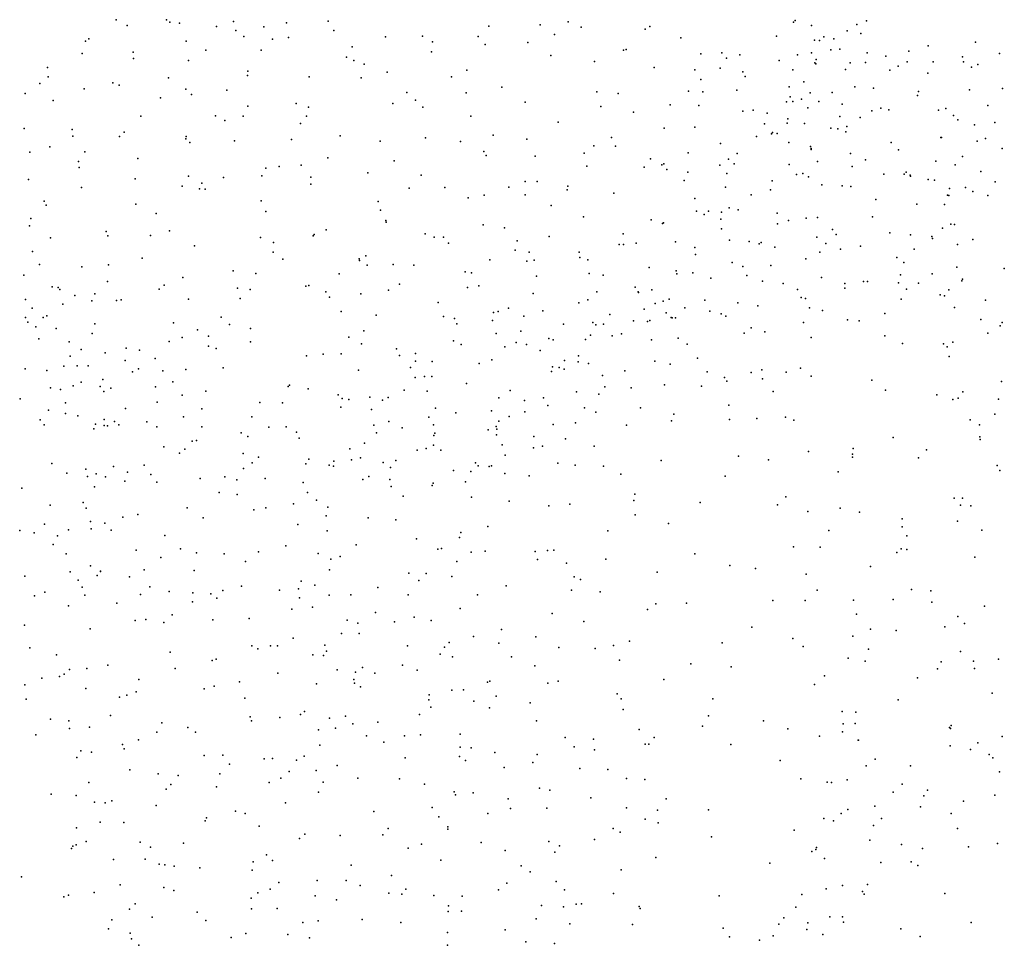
# Model space of a CAD drawing. Header units: metres. Extents: x -25 to 25, y -27.7 to 27.8.
# Tile 20 of 31: x -17.5 to -14.6, y -2.6 to 0. Entities that reach past the tile are written whole.
import ezdxf

# ---------------------------------------------------------------- set-up
doc = ezdxf.new("R2010")
doc.units = ezdxf.units.M

msp = doc.modelspace()

# ---------------------------------------------------------------- linework, layer by layer
for p in [(-17.1805, 0.0104, 2.9208), (-17.0373, 0.011, -6.2367), (-17.0278, 0.0037, 11.6237), (-16.9997, 0.0012, -0.5722), (-16.8459, 0.006, 9.2114), (-16.6938, 0.0018, 11.303), (-16.5753, 0.0072, -6.4653), (-15.8895, 0.0047, 4.1454), (-15.2453, 0.0041, -6.344), (-15.2402, 0.0083, 0.1634), (-15.0367, 0.0075, 16.7025), (-17.1492, -0.0056, 9.1386), (-16.8937, -0.0088, 16.4413), (-16.8391, -0.0199, 11.4202), (-16.7585, -0.0098, -6.3767), (-16.5585, -0.0198, 16.5218), (-16.1161, -0.0077, 3.8984), (-15.9691, -0.0035, -0.165), (-15.8519, -0.0099, 11.0152), (-15.6694, -0.0158, -6.5578), (-15.6559, -0.0081, 4.4084), (-15.1938, -0.0059, -0.0658), (-15.0918, -0.0209, -1.8383), (-15.0644, -0.0029, 13.5458), (-17.2685, -0.05, 11.9053), (-17.259, -0.044, -6.2457), (-16.9803, -0.0502, 9.2687), (-16.8161, -0.0374, -0.3955), (-16.7344, -0.0443, 16.4504), (-16.6879, -0.0396, 3.1487), (-16.4112, -0.0383, -6.5592), (-16.3054, -0.0358, 16.5438), (-16.2766, -0.0525, 3.6342), (-16.1465, -0.0373, -6.6145), (-16.0046, -0.0546, 16.5157), (-15.9279, -0.0309, 9.5629), (-15.5676, -0.0408, 9.7991), (-15.2938, -0.0356, 1.128), (-15.1856, -0.047, 1.7097), (-15.1714, -0.0485, -1.1276), (-15.1589, -0.038, 2.349), (-15.1304, -0.0437, -0.2225), (-15.0525, -0.0285, -6.1577), (-14.7253, -0.053, 14.1957), (-17.132, -0.0819, 11.7702), (-16.9244, -0.0764, 3.0247), (-16.7668, -0.0759, 9.3231), (-16.5062, -0.0663, -0.2097), (-16.2797, -0.0806, 9.3919), (-16.1262, -0.0594, 9.4411), (-15.731, -0.0758, 9.6901), (-15.7239, -0.0739, -0.3033), (-15.4504, -0.084, 10.8754), (-15.1941, -0.0835, -1.4977), (-15.1388, -0.075, 2.5726), (-15.1127, -0.0734, 5.4126), (-15.0352, -0.0835, 13.7343), (-14.9159, -0.0792, -5.9489), (-14.8601, -0.0635, -2.7364), (-17.2777, -0.0852, -0.9108), (-17.1316, -0.0998, 16.3325), (-16.9741, -0.1052, 16.3349), (-16.5229, -0.0962, 11.2288), (-16.5017, -0.1056, 3.3648), (-15.9383, -0.0908, -6.6148), (-15.8142, -0.1083, 4.3322), (-15.5105, -0.0867, 10.0294), (-15.437, -0.0988, 4.9081), (-15.3987, -0.0898, -0.6), (-15.2865, -0.1059, 1.2667), (-15.2337, -0.0896, 0.6233), (-15.1844, -0.1123, -1.7047), (-15.1806, -0.103, 1.9748), (-15.083, -0.112, -0.3994), (-15.04, -0.1114, -2.4319), (-14.9811, -0.093, -0.7668), (-14.9206, -0.109, -0.9151), (-14.8463, -0.1097, -5.8085), (-14.7621, -0.0951, -2.9386), (-14.7596, -0.1095, 5.4037), (-14.6568, -0.0852, -3.0638), (-17.3766, -0.1251, 2.9769), (-16.8042, -0.1359, 3.1028), (-16.472, -0.1161, 9.3641), (-16.4067, -0.1389, 3.4877), (-16.1785, -0.1333, 16.3876), (-15.6435, -0.1257, 4.5555), (-15.527, -0.1322, -6.4777), (-15.4551, -0.1273, 10.4638), (-15.3898, -0.1382, 16.6919), (-15.2476, -0.1324, 0.7813), (-15.1815, -0.1154, -0.9675), (-15.0969, -0.1315, -2.2047), (-14.9703, -0.1336, 13.4388), (-14.9464, -0.1216, -2.8747), (-14.7365, -0.125, -5.571), (-14.7185, -0.1167, -1.4242), (-17.3753, -0.1522, 9.2195), (-17.0313, -0.1548, 11.6709), (-16.8058, -0.1485, 16.2843), (-16.6293, -0.1523, 9.4116), (-16.4807, -0.1551, 16.3268), (-16.2223, -0.1526, 3.8541), (-15.5104, -0.1599, 10.2932), (-15.3835, -0.1517, -6.3842), (-15.2161, -0.166, -0.0839), (-14.8616, -0.1419, 13.2603), (-17.3984, -0.1709, -1.1149), (-17.2722, -0.186, 16.2277), (-17.1906, -0.1697, 2.9802), (-17.1725, -0.1761, 9.3472), (-16.9821, -0.1872, 9.4417), (-16.8649, -0.1903, -0.411), (-16.35, -0.1965, -0.1483), (-16.0791, -0.1817, 4.0774), (-15.8075, -0.1946, -0.2469), (-15.5453, -0.1928, -0.4313), (-15.5042, -0.1947, 10.9981), (-15.4071, -0.1899, 10.6364), (-15.2575, -0.1805, 2.115), (-15.1348, -0.1968, 2.733), (-15.0704, -0.1806, -1.0709), (-15.0168, -0.1843, -3.1294), (-14.8884, -0.194, 2.922), (-14.7428, -0.1891, -3.2632), (-14.6485, -0.1854, -5.3887), (-17.4412, -0.1994, 16.2205), (-17.3604, -0.2195, 12.0564), (-17.0539, -0.2122, -0.5726), (-16.9658, -0.2029, 16.1923), (-16.3251, -0.2187, 16.2592), (-16.181, -0.198, 11.1714), (-16.0117, -0.2247, 11.1468), (-15.7464, -0.2, 11.0732), (-15.2652, -0.2232, 0.2762), (-15.2548, -0.2097, 1.0167), (-15.2475, -0.2227, 1.3622), (-15.2225, -0.2161, 16.7123), (-15.1982, -0.1977, -6.2088), (-15.1729, -0.2229, -3.2448), (-14.8909, -0.2058, 13.9941), (-16.8048, -0.2362, 9.5102), (-16.6665, -0.2287, -6.4621), (-16.6314, -0.2386, 16.1757), (-16.3904, -0.228, 9.467), (-16.3045, -0.2391, -6.5764), (-15.7955, -0.2371, -6.5614), (-15.703, -0.253, 9.8583), (-15.5981, -0.2325, 10.0362), (-15.5159, -0.2341, 4.794), (-15.3904, -0.2504, -0.5648), (-15.3604, -0.2472, 5.0654), (-15.2048, -0.2412, 1.6453), (-15.1067, -0.2307, -1.3426), (-15.0212, -0.2495, -3.3003), (-14.9961, -0.2421, 5.3028), (-14.973, -0.2469, 13.6361), (-14.831, -0.2474, 5.2881), (-14.81, -0.2423, -1.5771), (-14.6896, -0.2342, 14.2226), (-17.1099, -0.2647, 16.1158), (-16.8972, -0.2639, -6.3805), (-16.87, -0.277, 16.0746), (-16.8176, -0.2649, 3.1895), (-16.6367, -0.2646, -0.236), (-16.1674, -0.2649, -0.1109), (-15.3207, -0.2559, 2.4821), (-15.2614, -0.272, -0.7416), (-15.1134, -0.2654, -0.5645), (-15.0549, -0.2683, -2.2628), (-14.7886, -0.2629, 3.0275), (-14.776, -0.275, 13.2588), (-17.4434, -0.3002, 9.2605), (-17.3064, -0.303, 16.0687), (-16.6544, -0.2855, 9.5449), (-15.9181, -0.2816, 16.4037), (-15.6146, -0.2992, 4.6701), (-15.5269, -0.2958, 10.3862), (-15.3285, -0.2865, 0.0794), (-15.2635, -0.2842, 0.496), (-15.2136, -0.2856, -0.4001), (-15.1389, -0.2988, -6.0596), (-15.119, -0.3004, -1.5407), (-15.0954, -0.3093, -1.9751), (-15.0927, -0.294, -2.6372), (-14.7278, -0.289, -1.7257), (-14.6704, -0.2826, 3.1411), (-17.3043, -0.3221, 3.0866), (-17.1708, -0.3225, 9.4972), (-17.1583, -0.3103, 11.9123), (-16.9821, -0.3296, 11.7144), (-16.9803, -0.3228, 9.5743), (-16.8425, -0.3353, -0.3519), (-16.6795, -0.3316, 15.9888), (-16.5409, -0.3208, 16.0574), (-16.4262, -0.3359, 3.6166), (-16.2973, -0.3265, 3.796), (-16.1969, -0.3365, 3.9334), (-16.1034, -0.3189, 16.2271), (-16.0077, -0.3305, -4.0257), (-15.7654, -0.3252, -3.9221), (-15.3512, -0.3223, 10.8798), (-15.3079, -0.315, 2.0463), (-15.3054, -0.3116, -0.2353), (-15.2923, -0.3138, -3.0717), (-14.8248, -0.3256, -3.405), (-14.8226, -0.3251, -5.5572), (-14.7205, -0.3362, -5.3677), (-14.6966, -0.3284, 5.203), (-17.3705, -0.3523, -1.0442), (-16.9703, -0.34, 3.1588), (-16.13, -0.3656, 9.6827), (-15.8162, -0.3494, 11.1843), (-15.7543, -0.3507, 16.5114), (-15.4539, -0.3427, -3.3949), (-15.2589, -0.3399, 1.8608), (-15.1965, -0.351, -2.837), (-15.1948, -0.36, 0.8009), (-15.1946, -0.3566, 0.9564), (-14.9662, -0.3397, 16.7091), (-14.9451, -0.3608, -5.7274), (-14.6489, -0.3569, 13.2107), (-17.4278, -0.367, 15.9589), (-17.2701, -0.3668, 12.0466), (-17.1189, -0.3855, -0.6033), (-16.5758, -0.3835, 3.4842), (-16.3865, -0.3917, 11.2897), (-16.1235, -0.377, 11.2366), (-15.9834, -0.3791, 9.8052), (-15.8435, -0.3699, 4.3997), (-15.6536, -0.3862, -3.8011), (-15.5464, -0.3694, -0.3517), (-15.4308, -0.3869, 2.3367), (-15.4066, -0.3713, 11.0206), (-15.1772, -0.3937, 2.851), (-15.0827, -0.3709, -5.9203), (-15.0395, -0.3892, 2.9474), (-14.8385, -0.3935, 13.4212), (-14.7621, -0.38, -1.8572), (-17.288, -0.3944, -6.2196), (-17.2867, -0.4112, 15.896), (-16.753, -0.4132, 3.3704), (-16.7147, -0.4081, -6.459), (-16.652, -0.4045, 11.4125), (-15.8363, -0.407, -0.1602), (-15.6721, -0.4102, -0.2097), (-15.622, -0.4037, -3.9891), (-15.6155, -0.4004, -3.471), (-15.6073, -0.4171, 10.3315), (-15.4563, -0.4049, -6.2806), (-15.4147, -0.4008, -3.6192), (-15.2578, -0.4025, -3.5524), (-15.0774, -0.4086, 5.1628), (-14.7831, -0.4034, -2.0286), (-17.4308, -0.4452, -1.2264), (-17.1267, -0.4431, 11.9839), (-16.974, -0.4357, 11.8281), (-16.8738, -0.4401, 15.7921), (-16.7643, -0.4354, 9.6685), (-16.6249, -0.4384, 15.8635), (-16.4615, -0.4261, 9.6577), (-16.3089, -0.433, -6.5411), (-15.5579, -0.4486, 4.6982), (-15.5475, -0.4242, 11.1198), (-15.4362, -0.4279, 10.6531), (-15.3067, -0.4497, 16.6974), (-15.237, -0.4308, 0.6547), (-15.2189, -0.428, 1.71), (-15.2028, -0.4374, -6.0018), (-14.9871, -0.4302, -2.5179), (-14.9295, -0.4303, -1.9873), (-14.9234, -0.4248, 5.1662), (-14.9124, -0.4329, 13.5809), (-14.9111, -0.4355, -2.1899), (-14.8608, -0.4453, -2.3915), (-14.8423, -0.4473, -5.4563), (-14.7105, -0.423, -2.4362), (-17.2802, -0.4679, -0.8439), (-16.9924, -0.4649, -0.4389), (-16.9427, -0.4723, 3.3469), (-16.9356, -0.4561, -6.3913), (-16.9268, -0.4729, 9.6874), (-16.6242, -0.4592, -0.1427), (-16.3433, -0.47, 15.9777), (-16.2417, -0.468, -4.0784), (-16.0588, -0.4674, 4.0654), (-16.0121, -0.451, -6.5258), (-15.9779, -0.4513, -3.7965), (-15.8918, -0.4752, 11.2348), (-15.8906, -0.4644, -4.2232), (-15.4399, -0.467, 0.2267), (-15.3115, -0.4746, -3.0107), (-15.1646, -0.4611, 1.348), (-15.106, -0.4636, 16.7035), (-15.0818, -0.4658, -2.6795), (-14.8, -0.4712, -3.5489), (-14.7535, -0.4683, 3.219), (-14.6695, -0.4523, 3.3518), (-16.7667, -0.5059, -0.2224), (-16.1748, -0.4974, -0.0011), (-16.1296, -0.4899, -3.9062), (-16.0119, -0.4894, 16.1976), (-15.7586, -0.4846, 10.1346), (-15.527, -0.4996, 10.5391), (-15.3666, -0.4888, 2.0154), (-15.0104, -0.5022, -5.6545), (-14.8052, -0.49, 14.0533), (-14.8014, -0.4912, -2.5781), (-14.7332, -0.4799, 14.1927), (-14.6904, -0.4916, 16.652), (-17.3866, -0.5078, 3.3948), (-17.3804, -0.5191, 9.5018), (-17.1244, -0.516, 15.7249), (-16.4318, -0.5085, -0.0274), (-16.4257, -0.5326, 9.7764), (-15.9376, -0.52, 4.205), (-15.4296, -0.5261, 11.0727), (-15.4039, -0.532, -3.9372), (-14.8929, -0.5155, 16.681), (-14.814, -0.5167, -5.3172), (-17.4246, -0.5568, 15.6643), (-17.066, -0.5423, -6.3537), (-16.7528, -0.5367, 3.494), (-15.8454, -0.5518, -6.419), (-15.652, -0.5607, -6.3093), (-15.5225, -0.5362, -4.1053), (-15.5004, -0.545, 16.6271), (-15.4885, -0.5361, 2.3415), (-15.4534, -0.5584, 2.5745), (-15.4507, -0.5392, -6.1617), (-15.2924, -0.5415, 1.8354), (-15.2593, -0.5621, 4.8702), (-15.2088, -0.556, -3.7747), (-15.1766, -0.5543, 0.83), (-15.0192, -0.5524, -3.6558), (-17.428, -0.5779, -6.1287), (-16.5808, -0.5888, -0.0362), (-16.41, -0.5627, 15.8715), (-16.409, -0.5672, 11.431), (-16.1324, -0.5745, 16.0459), (-16.0716, -0.5838, 11.3511), (-15.6195, -0.5707, 11.1947), (-15.6172, -0.5694, 10.4345), (-15.451, -0.5859, 0.4327), (-15.2915, -0.5725, 10.97), (-15.1337, -0.5882, -5.7397), (-14.8192, -0.584, 5.0498), (-14.7957, -0.5726, 3.3662), (-14.7856, -0.5738, 13.4723), (-17.3684, -0.6125, -0.9647), (-17.2091, -0.594, 9.6799), (-17.2041, -0.6066, -0.6321), (-17.0827, -0.6053, 12.0809), (-17.0287, -0.5922, 3.4644), (-16.7679, -0.6109, -6.4235), (-16.618, -0.6062, 11.5858), (-16.6153, -0.6021, -6.4626), (-16.2981, -0.601, -3.9293), (-16.2723, -0.6103, -4.346), (-16.2451, -0.6102, 15.9377), (-15.9434, -0.6079, 0.038), (-15.7319, -0.6007, 16.4559), (-15.428, -0.6186, 10.71), (-15.1787, -0.6097, 16.6789), (-15.1232, -0.6024, 1.0239), (-14.9702, -0.5976, -5.4823), (-14.9109, -0.6036, 3.2522), (-14.85, -0.6079, 13.9562), (-14.848, -0.6144, 13.6673), (-14.7326, -0.6171, -4.6912), (-16.9565, -0.6351, -0.3127), (-16.7311, -0.6254, 9.7898), (-16.2311, -0.6277, -6.4685), (-16.0408, -0.6469, -3.6176), (-16.0346, -0.6206, 10.0925), (-15.7436, -0.6314, 0.0394), (-15.731, -0.6309, 4.42), (-15.6952, -0.6274, -3.3231), (-15.5825, -0.6232, -4.2402), (-15.5271, -0.6397, 2.1062), (-15.3717, -0.6221, 2.7409), (-15.3439, -0.6289, 16.6591), (-15.3377, -0.6253, -4.083), (-15.2985, -0.6384, -5.883), (-15.1526, -0.6285, 2.9829), (-15.1112, -0.6445, -2.817), (-15.0536, -0.6361, 4.9878), (-14.9008, -0.6446, -5.2867), (-14.7763, -0.6314, -4.8849), (-17.4196, -0.651, 15.5144), (-17.1064, -0.6702, -0.4494), (-16.7325, -0.653, 11.8197), (-16.7048, -0.6726, 3.6209), (-16.4862, -0.6725, -4.0329), (-16.4674, -0.6633, 9.8598), (-16.1134, -0.6749, 0.1093), (-16.0008, -0.6526, -6.4058), (-15.8574, -0.6532, 11.268), (-15.8561, -0.6687, -3.42), (-15.8332, -0.675, 10.249), (-15.525, -0.6595, -3.1681), (-15.2101, -0.6721, 1.564), (-15.1697, -0.6533, -3.9345), (-14.9499, -0.6684, 16.6568), (-17.3997, -0.6879, 9.5948), (-17.2786, -0.695, 3.6338), (-17.2026, -0.6895, 15.4869), (-16.485, -0.6766, 0.0603), (-16.4631, -0.6901, -4.3696), (-16.3891, -0.6878, 3.75), (-16.3299, -0.6899, 0.103), (-16.0076, -0.6789, -4.3945), (-15.9861, -0.6763, 4.0994), (-15.6579, -0.6968, 0.1993), (-15.4206, -0.6825, 0.71), (-15.3904, -0.6935, -4.2447), (-15.3102, -0.6911, 0.9463), (-14.9298, -0.6822, 3.5647), (-14.7787, -0.696, -3.8478), (-14.643, -0.6997, -4.2828), (-17.4447, -0.7184, 15.3124), (-16.99, -0.7251, 15.3793), (-16.846, -0.7067, 12.0286), (-16.7816, -0.7142, -0.0725), (-16.5438, -0.7145, 11.7093), (-16.1836, -0.7096, 3.9043), (-16.1658, -0.7121, -4.4558), (-15.9797, -0.7219, 16.1026), (-15.8291, -0.7139, 4.279), (-15.7893, -0.7183, -6.2594), (-15.5805, -0.7064, 16.5231), (-15.5786, -0.7153, 0.3987), (-15.5331, -0.712, 2.5536), (-15.4816, -0.7272, 1.8588), (-15.379, -0.7196, -3.048), (-15.1658, -0.7254, 1.3783), (-14.9397, -0.7175, -2.7995), (-14.8488, -0.7149, -4.5543), (-14.7625, -0.7303, 3.8862), (-17.3633, -0.7522, 15.1285), (-17.3467, -0.7536, 3.7597), (-17.2051, -0.7372, 15.3259), (-17.0578, -0.759, 9.8118), (-17.0438, -0.7471, -6.314), (-16.8338, -0.7558, 15.36), (-16.7974, -0.7596, 9.8356), (-16.6392, -0.75, -4.0965), (-16.6306, -0.7481, 0.0498), (-16.3709, -0.7442, 11.6017), (-16.1771, -0.7538, -3.6358), (-16.1445, -0.7496, -6.3777), (-15.6981, -0.7534, 16.4063), (-15.3335, -0.7354, 10.9193), (-15.2752, -0.7425, -5.7041), (-15.2338, -0.7594, -2.9375), (-15.0985, -0.7424, 4.8609), (-15.0985, -0.7562, -5.4552), (-15.045, -0.737, 3.4042), (-15.0335, -0.7364, -4.364), (-14.9453, -0.7407, -4.2325), (-14.9225, -0.7587, -5.0375), (-14.8884, -0.7418, -4.0817), (-14.764, -0.7349, -4.1785), (-17.3418, -0.7597, 14.9576), (-17.2992, -0.7766, 14.7643), (-17.2413, -0.7721, -0.5901), (-16.974, -0.7869, 15.1906), (-16.8263, -0.7853, -6.3785), (-16.5816, -0.7666, 11.8555), (-16.5709, -0.7815, 9.8843), (-16.4813, -0.7717, -6.4042), (-16.4029, -0.7618, 9.9846), (-15.989, -0.7709, 10.232), (-15.8069, -0.7659, 16.2975), (-15.6889, -0.7665, 1.9856), (-15.6885, -0.7685, -6.118), (-15.65, -0.7603, -3.2244), (-15.6007, -0.7874, 11.152), (-15.2236, -0.7823, 3.0216), (-15.2108, -0.7854, 16.6276), (-14.9374, -0.7876, 4.9668), (-14.8265, -0.775, 13.8854), (-14.8143, -0.7773, -2.8928), (-14.8013, -0.7609, 13.6818), (-17.4394, -0.7881, 12.8244), (-17.4207, -0.8127, 13.2096), (-17.3329, -0.8014, 14.5939), (-17.2504, -0.7922, -6.1517), (-17.1799, -0.7906, 14.9202), (-17.166, -0.7891, 12.3213), (-16.2609, -0.7965, -4.5461), (-16.0597, -0.8131, 15.9815), (-15.8584, -0.7973, 2.0802), (-15.8333, -0.7887, 0.164), (-15.6402, -0.7996, 1.8059), (-15.6176, -0.7926, 0.5888), (-15.5556, -0.8116, 1.6606), (-15.4987, -0.7901, -4.3609), (-15.4041, -0.7973, 1.6176), (-15.3472, -0.8066, 1.4517), (-15.1995, -0.8124, -4.4709), (-14.7852, -0.8106, 14.1733), (-14.6971, -0.7905, 4.0428), (-17.4402, -0.8398, -4.4889), (-17.3898, -0.8393, -5.9673), (-17.3785, -0.8346, 9.6782), (-16.8803, -0.8385, -4.2983), (-16.5379, -0.8228, -4.548), (-16.438, -0.833, -3.7746), (-16.2459, -0.8363, 11.5946), (-16.2136, -0.8424, 0.1951), (-16.1027, -0.8252, -4.5394), (-16.0894, -0.8225, 11.4753), (-16.0162, -0.8356, 2.0123), (-15.9614, -0.8207, 2.2778), (-15.7699, -0.8306, 11.2172), (-15.6724, -0.8159, 0.9063), (-15.609, -0.8266, 1.2326), (-15.5953, -0.8397, 4.4222), (-15.5923, -0.8403, 10.586), (-15.5828, -0.8408, 1.4938), (-15.484, -0.8213, -5.8274), (-15.4518, -0.8296, 2.825), (-15.4387, -0.8354, 11.0061), (-15.1629, -0.8193, 4.7416), (-14.9841, -0.8279, -4.8896), (-17.4335, -0.8526, -4.6983), (-17.4104, -0.8658, -0.7654), (-17.3525, -0.8707, 14.4547), (-17.2416, -0.8581, 12.4602), (-17.0172, -0.8547, -0.1545), (-16.8571, -0.8597, -4.4622), (-16.7967, -0.8712, -4.0286), (-16.2069, -0.8576, 15.8034), (-16.1055, -0.8483, 2.1572), (-15.9027, -0.8586, -6.1749), (-15.8184, -0.8542, 2.5319), (-15.81, -0.861, -4.4632), (-15.7878, -0.859, 1.6739), (-15.7028, -0.8493, 10.458), (-15.6628, -0.8507, -5.982), (-15.656, -0.8486, 2.6275), (-15.3665, -0.8696, 4.5527), (-15.2166, -0.8539, 3.1644), (-15.0915, -0.8463, -5.3049), (-15.0574, -0.8489, -2.9114), (-14.7099, -0.8456, 13.485), (-14.6545, -0.8637, 4.182), (-14.6494, -0.8535, 16.5413), (-17.249, -0.8856, 3.7636), (-16.9922, -0.8969, 3.6808), (-16.9481, -0.875, 9.8387), (-16.9169, -0.8925, -4.1229), (-16.5164, -0.8962, 11.9469), (-16.4735, -0.8778, 15.538), (-16.0945, -0.8857, 10.2196), (-16.0242, -0.8785, 1.8528), (-15.9449, -0.8999, 16.1035), (-15.8254, -0.8903, 1.0229), (-15.7637, -0.892, 0.3462), (-15.7372, -0.8858, 1.5113), (-15.5747, -0.8982, -3.1543), (-15.3864, -0.8842, -4.4702), (-15.327, -0.8804, -5.5717), (-15.195, -0.8969, 3.4161), (-14.9846, -0.8916, 3.8454), (-14.6896, -0.8845, 5.0083), (-17.4015, -0.9003, -4.3305), (-17.3152, -0.9091, 12.9935), (-17.1521, -0.9275, -6.1114), (-17.029, -0.9078, -4.5572), (-16.9166, -0.9212, 0.0143), (-16.8952, -0.9281, 15.0471), (-16.7966, -0.9095, 12.2514), (-16.4794, -0.9149, 3.7355), (-16.2171, -0.9062, 2.0638), (-16.1952, -0.9168, -3.5397), (-16.0704, -0.9237, -3.4302), (-16.038, -0.9107, 2.4892), (-16.0085, -0.9168, 11.3838), (-15.9319, -0.9032, 4.1441), (-15.8399, -0.9028, 16.2302), (-15.651, -0.9031, -4.4719), (-15.5491, -0.9154, 16.486), (-14.934, -0.9141, 16.5852), (-14.8171, -0.9147, 14.0135), (-14.8062, -0.923, 4.0579), (-14.7902, -0.9097, 13.7752), (-17.3119, -0.95, 13.2891), (-17.2809, -0.9309, -4.7518), (-17.2117, -0.9404, 14.4967), (-17.1141, -0.9325, -4.2125), (-17.0691, -0.9563, 12.4964), (-16.6365, -0.949, 3.6939), (-16.5896, -0.944, 0.1968), (-16.5378, -0.9431, 9.9469), (-16.3802, -0.929, 11.8048), (-16.371, -0.9478, -3.6229), (-16.3256, -0.9423, 3.8188), (-15.9692, -0.9335, 1.6645), (-15.86, -0.9487, 0.6634), (-15.5192, -0.9558, -5.6063), (-14.8009, -0.9507, -3.0195), (-17.3306, -0.9782, 14.2341), (-17.2922, -0.9777, -4.9253), (-17.261, -0.9775, -4.1039), (-17.1547, -0.9629, 12.6244), (-16.8747, -0.983, -6.2232), (-16.3398, -0.9822, 15.5883), (-16.3259, -0.9641, -4.7175), (-16.2774, -0.9657, 2.31), (-16.1435, -0.9713, -4.7045), (-16.1069, -0.9603, 0.2228), (-15.9338, -0.9801, 0.8493), (-15.9146, -0.982, 1.4591), (-15.8996, -0.962, 10.3316), (-15.8604, -0.9658, -5.9793), (-15.831, -0.9712, -4.589), (-15.6411, -0.9647, -5.72), (-15.5974, -0.9733, 2.8758), (-15.2254, -0.9845, 16.5548), (-17.4408, -0.9859, -5.2263), (-17.3786, -0.9912, -0.4187), (-17.134, -0.9946, -0.0987), (-17.1168, -0.9858, 9.8219), (-17.0477, -0.9919, 14.6815), (-16.9815, -0.9879, 14.8387), (-16.4881, -0.9897, 15.4147), (-16.3261, -1.0114, -6.1892), (-16.3001, -1.0083, 10.144), (-16.2784, -1.0084, 0.2586), (-15.9366, -0.9938, 1.197), (-15.901, -0.9871, 2.6981), (-15.7914, -1.0048, -5.7929), (-15.7269, -0.9921, 16.3228), (-15.492, -0.9951, 2.9883), (-15.4426, -1.011, 4.4529), (-15.3664, -0.9971, -3.055), (-15.336, -0.9895, -5.3569), (-15.2661, -0.9957, -4.7106), (-15.1945, -1.0072, -4.9194), (-17.3679, -1.0401, -5.3866), (-17.3033, -1.0346, 13.4629), (-17.2809, -1.0239, -0.21), (-17.2264, -1.0367, -3.9429), (-17.2186, -1.017, -5.9418), (-17.0681, -1.0381, -4.8949), (-17.0184, -1.0234, -6.1216), (-16.6889, -1.0367, -4.7959), (-16.6859, -1.0327, -6.2146), (-16.18, -1.0282, 11.5748), (-15.7841, -1.0375, 2.8352), (-15.7096, -1.0402, 10.5105), (-15.6138, -1.0322, 10.9446), (-15.5085, -1.0356, -5.4197), (-15.4362, -1.0215, -4.6448), (-15.3342, -1.0144, 3.2113), (-15.0216, -1.0187, 3.9274), (-14.6507, -1.0221, 14.4969), (-17.3401, -1.0455, -5.6083), (-17.2161, -1.0509, 3.8239), (-17.196, -1.041, 14.381), (-16.9918, -1.0615, 3.7253), (-16.9241, -1.0498, 0.1712), (-16.6325, -1.0437, 15.2415), (-16.5464, -1.0605, 3.7553), (-16.4556, -1.0673, 10.0218), (-16.4031, -1.0684, 2.2754), (-16.3579, -1.0467, 1.9424), (-16.2919, -1.0497, 11.7232), (-16.0549, -1.0482, 15.942), (-15.8654, -1.0519, 16.1768), (-15.8018, -1.0587, -3.2081), (-15.3038, -1.051, -5.1674), (-14.9825, -1.047, 4.8703), (-14.8356, -1.0605, 14.1827), (-14.7614, -1.0522, 16.5202), (-17.4555, -1.0715, 4.074), (-17.3258, -1.0838, 13.8551), (-17.0635, -1.0817, 12.677), (-16.7707, -1.0822, 15.0864), (-16.705, -1.0838, 9.8689), (-16.5384, -1.0957, -6.1338), (-16.535, -1.0706, -3.6375), (-16.5162, -1.0734, 12.054), (-16.4196, -1.0753, 0.3156), (-16.087, -1.0693, -6.0083), (-16.014, -1.0771, 1.3237), (-15.9593, -1.0692, 0.5953), (-15.9475, -1.0912, 4.1545), (-15.4299, -1.0903, -4.7972), (-14.79, -1.0742, 13.8614), (-14.7744, -1.0699, 14.3317), (-14.6596, -1.0732, 13.5082), (-17.3739, -1.1047, -3.9526), (-17.3259, -1.114, 3.9482), (-17.2904, -1.1206, 13.6583), (-17.1542, -1.0994, -5.111), (-16.9879, -1.123, -5.0199), (-16.9355, -1.1006, 12.5459), (-16.7929, -1.1234, -3.7233), (-16.4513, -1.102, 2.1329), (-16.2873, -1.1245, 2.5725), (-16.2683, -1.0985, -4.8646), (-16.2103, -1.1122, 15.7037), (-16.1086, -1.106, -3.394), (-16.0575, -1.1226, -4.8852), (-16.0128, -1.1091, -5.8684), (-15.843, -1.0981, -4.7706), (-15.8104, -1.1101, -5.578), (-15.6822, -1.0979, 3.0006), (-15.587, -1.1159, -4.7636), (-15.2684, -1.1241, -3.1319), (-14.6704, -1.1154, 5.0643), (-17.3982, -1.132, 9.6443), (-17.3866, -1.1459, -0.141), (-17.24, -1.1439, 14.1177), (-17.2148, -1.131, -5.5718), (-17.2148, -1.1477, 13.0611), (-17.2054, -1.149, 9.7636), (-17.1851, -1.137, 0.1027), (-17.1734, -1.1465, -5.3556), (-17.0928, -1.1379, -5.8661), (-17.0649, -1.1516, 0.2572), (-16.9355, -1.1522, -6.0002), (-16.7447, -1.1527, 12.3888), (-16.6953, -1.1515, 0.3967), (-16.4449, -1.1467, -4.9008), (-16.4017, -1.1371, 2.4317), (-16.2741, -1.1461, -3.4937), (-16.0947, -1.1509, 2.7728), (-16.0877, -1.1359, 4.0676), (-15.9325, -1.1456, -5.6664), (-15.8685, -1.1401, 11.0908), (-15.7223, -1.1474, 10.8339), (-15.594, -1.1343, -5.2415), (-15.4278, -1.1312, -3.1564), (-15.3505, -1.1278, 3.3597), (-15.2448, -1.1329, 4.5724), (-14.7405, -1.132, 13.7003), (-14.7137, -1.1459, -3.1655), (-17.2447, -1.1576, -3.8211), (-16.8238, -1.1689, 3.7386), (-16.8047, -1.1792, -5.033), (-16.6653, -1.1669, 3.7516), (-16.437, -1.1686, -6.0291), (-16.3637, -1.1547, 3.8766), (-16.2735, -1.1765, 11.6259), (-16.2698, -1.1699, -5.9589), (-16.1182, -1.1607, 1.468), (-16.0936, -1.1752, 10.2571), (-16.093, -1.1586, 0.9514), (-15.9869, -1.1797, -3.2975), (-14.7133, -1.1805, 4.2513), (-17.0446, -1.209, -5.6288), (-16.9639, -1.1933, 0.38), (-16.9511, -1.1909, -3.7301), (-16.6579, -1.1839, -4.9752), (-16.4714, -1.1984, 15.378), (-16.2736, -1.2043, 10.1515), (-16.0774, -1.203, 0.5481), (-15.9621, -1.2075, -5.2905), (-15.8966, -1.1857, -5.0919), (-15.8147, -1.2068, 10.4377), (-14.9603, -1.1826, 16.5143), (-14.7118, -1.1879, 14.4953), (-17.0002, -1.2275, -5.427), (-16.9847, -1.2155, 9.8081), (-16.8174, -1.2278, 9.8237), (-16.5134, -1.2149, 2.3291), (-16.3208, -1.2189, 15.5477), (-16.2949, -1.2139, 0.4077), (-16.2532, -1.2184, 2.7084), (-16.0691, -1.2333, -5.5796), (-15.9881, -1.2119, 16.0223), (-15.4022, -1.2357, 16.4625), (-15.2023, -1.2223, 3.8144), (-15.0771, -1.2295, 3.9668), (-15.0746, -1.2135, -3.2064), (-14.8658, -1.2176, 14.1056), (-17.3645, -1.2568, 4.0919), (-17.1884, -1.265, 0.3059), (-17.1003, -1.2613, -3.753), (-16.792, -1.2543, 0.5553), (-16.7741, -1.2381, -5.8867), (-16.6384, -1.2579, 12.1933), (-16.6302, -1.2442, 9.8542), (-16.5722, -1.2617, 15.2776), (-16.5596, -1.2647, 2.1712), (-16.5586, -1.2504, 12.0267), (-16.5079, -1.2459, 0.4992), (-16.4825, -1.2409, -5.0346), (-16.4178, -1.254, 11.7907), (-16.382, -1.2477, 1.7243), (-16.1539, -1.2546, 0.7901), (-16.1466, -1.2633, -3.3901), (-16.1146, -1.2649, 11.3029), (-16.1082, -1.2636, 2.8795), (-15.9188, -1.2553, 4.2363), (-15.8692, -1.2611, 10.906), (-15.7882, -1.2643, 3.1465), (-15.6236, -1.2478, 4.3418), (-15.3172, -1.2461, -3.2182), (-15.0767, -1.2381, 4.7467), (-14.8878, -1.2408, 5.0138), (-14.6635, -1.2621, 16.4176), (-17.3216, -1.284, 0.1513), (-17.2678, -1.2727, 13.4688), (-17.2628, -1.2937, 13.2061), (-17.238, -1.2865, 13.9273), (-17.1488, -1.2811, 12.8587), (-17.0814, -1.2885, 14.6137), (-16.8171, -1.2709, 12.4667), (-16.4592, -1.2933, 2.5153), (-16.397, -1.2685, 10.0272), (-16.2166, -1.2762, 11.4368), (-16.1673, -1.2798, -5.2183), (-16.0699, -1.285, 4.1732), (-16.0005, -1.2922, 11.0888), (-15.7388, -1.2875, -3.1768), (-15.4404, -1.2925, 4.4285), (-15.1182, -1.2808, 16.4922), (-14.6554, -1.2771, -3.2372), (-17.2108, -1.2951, 14.1176), (-17.1563, -1.3071, 14.438), (-17.0642, -1.3101, 3.877), (-16.9407, -1.2991, 0.5846), (-16.8701, -1.2943, -5.6506), (-16.8357, -1.3035, -5.336), (-16.7551, -1.299, -3.6781), (-16.646, -1.3105, -5.1769), (-16.4758, -1.302, 3.9135), (-16.3991, -1.3027, -5.7846), (-16.3952, -1.322, 0.5728), (-16.2775, -1.319, -3.4866), (-16.2747, -1.3132, 4.0432), (-16.1825, -1.3086, -5.5042), (-17.4504, -1.3275, 9.4717), (-17.2426, -1.323, 13.0437), (-16.8864, -1.3393, 3.8535), (-16.8346, -1.3447, 15.0158), (-16.6338, -1.3395, 3.8633), (-16.3602, -1.3503, -5.5845), (-15.6983, -1.3442, 3.2961), (-17.369, -1.3761, 4.3374), (-17.2754, -1.3684, 9.6109), (-16.6743, -1.3717, 12.0817), (-16.608, -1.3614, -5.6), (-16.1651, -1.3528, 10.1724), (-16.0574, -1.3644, 3.0484), (-15.9448, -1.3773, 10.2983), (-15.8848, -1.3726, 16.1392), (-15.7014, -1.3622, 16.2732), (-15.5119, -1.3685, 3.4421), (-15.2912, -1.3743, 16.4455), (-15.2674, -1.3516, -3.3506), (-14.7866, -1.3559, -3.3279), (-14.7682, -1.3761, 4.232), (-14.7625, -1.3554, 5.1583), (-14.7389, -1.3775, 13.7301), (-17.2662, -1.3844, 13.6867), (-17.1187, -1.4021, 12.7608), (-16.9782, -1.3831, 12.6014), (-16.7874, -1.3888, 12.3229), (-16.7534, -1.3829, 9.7601), (-16.5808, -1.4061, 1.9577), (-16.5763, -1.3814, 2.324), (-15.6982, -1.4028, 4.3376), (-15.2042, -1.3941, 4.6482), (-15.112, -1.3839, 3.9739), (-15.0571, -1.3957, 4.8441), (-17.3855, -1.4303, 4.5585), (-17.2537, -1.4221, 4.1842), (-17.2127, -1.4269, 14.2383), (-17.1619, -1.41, -3.7857), (-16.9325, -1.4122, -3.7427), (-16.6617, -1.4306, 15.2084), (-16.4605, -1.4116, 0.6999), (-16.3812, -1.418, 1.6236), (-15.6025, -1.4281, -3.2762), (-14.9345, -1.4146, 14.2229), (-14.7771, -1.421, 14.5248), (-17.4564, -1.448, 9.273), (-17.4153, -1.4547, 0.2609), (-17.3166, -1.4459, 13.1369), (-17.2524, -1.4437, 12.9339), (-17.1947, -1.447, 0.5906), (-17.0418, -1.4621, 14.7789), (-16.5778, -1.4485, 3.9944), (-16.1958, -1.4536, 15.7493), (-16.1188, -1.4368, -3.4017), (-15.7755, -1.4493, 3.3845), (-15.1442, -1.4484, 16.4304), (-14.9349, -1.4374, 4.1457), (-14.9219, -1.4628, 14.0138), (-14.7069, -1.4471, 16.3178), (-17.3609, -1.4884, 4.7504), (-17.3482, -1.4633, 9.4601), (-16.4952, -1.4894, 1.7511), (-16.3223, -1.4722, 11.3441), (-16.1995, -1.4684, 1.1701), (-17.3239, -1.5149, 13.6081), (-17.1234, -1.5039, 4.1619), (-16.9968, -1.5004, 9.6363), (-16.951, -1.5118, 12.497), (-16.8722, -1.515, 0.8436), (-16.7741, -1.5089, -3.7382), (-16.6961, -1.4921, 11.923), (-16.6032, -1.5133, -3.6795), (-16.2615, -1.5015, 1.432), (-16.251, -1.4995, 0.9177), (-16.1666, -1.5096, 4.3055), (-16.1264, -1.5071, 11.0125), (-15.9838, -1.5076, 4.3358), (-15.9486, -1.5049, 3.336), (-15.9306, -1.5045, 10.7109), (-15.5269, -1.5143, -3.4214), (-15.2453, -1.4946, 3.8741), (-15.1694, -1.4958, -3.5179), (-14.95, -1.5111, 5.0883), (-14.9378, -1.4999, -3.4963), (-14.9218, -1.5024, 14.3658), (-17.0535, -1.5253, 0.7871), (-16.8115, -1.5368, 12.177), (-16.567, -1.5296, 15.3072), (-16.541, -1.5224, 2.5043), (-16.2076, -1.5367, 3.1202), (-15.9766, -1.531, 10.2169), (-15.8942, -1.5413, 16.1321), (-15.7818, -1.5303, -3.3339), (-14.7269, -1.5238, 14.6501), (-17.3119, -1.5658, 0.5777), (-17.2538, -1.5491, 4.6404), (-17.2256, -1.5637, 14.3262), (-17.2255, -1.5647, 9.4592), (-17.1007, -1.5603, 12.6327), (-16.9575, -1.5625, 4.1643), (-16.5714, -1.5601, 1.8828), (-16.3445, -1.5697, 9.8873), (-16.2948, -1.5708, 15.6372), (-15.6349, -1.5669, 3.5828), (-15.4277, -1.5475, 4.4837), (-15.3537, -1.5567, 3.7616), (-15.2087, -1.5723, 16.3509), (-15.0249, -1.5512, 4.0763), (-17.442, -1.5784, 0.3651), (-17.2891, -1.5901, -3.9276), (-17.2348, -1.5767, 12.7888), (-17.1424, -1.5806, -3.881), (-16.6521, -1.5923, 4.2007), (-16.3163, -1.5904, 3.0061), (-16.222, -1.5796, 9.9923), (-15.8724, -1.5803, 10.5653), (-15.8537, -1.5877, 3.5001), (-17.3848, -1.6246, 13.0596), (-17.278, -1.6094, 9.3189), (-17.1113, -1.631, 4.778), (-17.0841, -1.6091, 4.4814), (-17.0289, -1.6224, 14.8339), (-16.9613, -1.6258, 12.3925), (-16.9105, -1.6287, 9.5737), (-16.8755, -1.6192, -3.8219), (-16.8225, -1.6071, 15.0585), (-16.7142, -1.6187, 0.9085), (-16.6598, -1.6149, 11.7025), (-16.6133, -1.604, 2.3238), (-16.5102, -1.6317, 0.8733), (-16.4331, -1.6105, 4.3541), (-16.3464, -1.6314, 0.9226), (-16.066, -1.6057, 15.9702), (-15.8798, -1.6187, 4.3827), (-15.7975, -1.6228, -3.4582), (-15.1773, -1.6189, 4.7868), (-14.9078, -1.6166, 4.1658), (-14.8532, -1.6201, 5.221), (-17.4142, -1.6345, 8.955), (-17.2704, -1.6331, 14.0438), (-17.1793, -1.6554, 14.5793), (-16.9631, -1.6521, 0.9075), (-16.8929, -1.6414, 4.4137), (-16.6569, -1.6408, -3.7557), (-16.5718, -1.6327, 11.5415), (-16.1486, -1.632, -3.6029), (-15.639, -1.6578, 4.4191), (-15.5515, -1.6551, 3.7388), (-15.3045, -1.6484, 4.6265), (-15.2119, -1.6478, 3.9514), (-15.0742, -1.6472, 16.3028), (-14.9608, -1.6447, -3.6251), (-14.8501, -1.6529, 14.5494), (-17.3165, -1.6629, 13.877), (-16.6788, -1.6724, 4.4836), (-16.6202, -1.6668, 2.0717), (-16.4394, -1.6825, 4.5243), (-16.1975, -1.6707, 15.7983), (-15.9347, -1.685, -3.5867), (-15.6625, -1.6738, 16.2636), (-15.0655, -1.6874, 4.9962), (-14.6997, -1.6644, 5.3042), (-17.1266, -1.7048, 0.8491), (-17.0959, -1.7023, 14.7158), (-17.045, -1.7105, 4.9106), (-17.0203, -1.689, -3.941), (-16.9048, -1.7036, 4.7751), (-16.8005, -1.699, 4.614), (-16.5207, -1.7044, 1.7779), (-16.4902, -1.7129, 15.3897), (-16.3857, -1.7088, 1.5958), (-16.3289, -1.6955, 3.1696), (-16.2805, -1.7052, 11.0621), (-15.8444, -1.7077, 10.3998), (-14.7757, -1.6934, -3.5765), (-14.7564, -1.714, 16.1293), (-17.4427, -1.7184, 5.0046), (-17.2546, -1.7286, 12.7415), (-16.537, -1.7422, 4.6427), (-16.486, -1.7422, 11.3231), (-16.0795, -1.7311, 3.5102), (-15.3646, -1.7245, 3.9299), (-15.0257, -1.7295, 4.121), (-14.9518, -1.7339, 13.9056), (-14.8125, -1.7231, 13.7331), (-16.6753, -1.756, 11.6052), (-16.2294, -1.768, 1.3871), (-16.1595, -1.7503, 9.9001), (-16.0873, -1.7699, -3.7388), (-15.9812, -1.7519, 10.0358), (-15.7143, -1.764, 3.7838), (-15.4489, -1.769, -3.6721), (-15.2476, -1.7564, 16.279), (-15.0761, -1.7497, -3.707), (-17.4276, -1.7834, 13.4266), (-17.0269, -1.7955, 12.3801), (-16.7927, -1.7776, 15.0738), (-16.7762, -1.786, 4.949), (-16.7402, -1.7772, 9.6108), (-16.7196, -1.7779, 0.966), (-16.5843, -1.7755, 4.7914), (-16.5795, -1.7925, 2.5237), (-16.3483, -1.7775, 9.749), (-16.2422, -1.7811, 1.0541), (-15.9157, -1.7823, 10.5512), (-15.8123, -1.7853, 16.2078), (-15.7596, -1.7763, -3.637), (-15.2179, -1.7793, 4.8052), (-15.0313, -1.7869, 14.3232), (-14.7682, -1.7938, 4.2377), (-17.3513, -1.8029, 9.0889), (-16.906, -1.8189, 9.5452), (-16.8949, -1.8157, 0.9727), (-16.6184, -1.8027, 15.2508), (-16.5883, -1.8049, 11.4309), (-16.2553, -1.8017, 3.4467), (-16.2195, -1.8086, 4.6384), (-16.0509, -1.809, 4.5404), (-15.7422, -1.8179, 4.492), (-15.0896, -1.813, 16.241), (-15.0409, -1.8215, 14.0453), (-14.8236, -1.8235, 14.6808), (-14.7308, -1.8208, 15.9856), (-14.6592, -1.8159, 13.4913), (-17.3142, -1.8449, -4.1401), (-17.2647, -1.8417, 14.184), (-17.2048, -1.8331, 12.6328), (-17.0125, -1.8426, -4.0812), (-16.7192, -1.8556, -3.9661), (-16.5496, -1.8457, 0.9546), (-16.4968, -1.8531, -3.8898), (-16.4767, -1.8393, 3.1482), (-16.4417, -1.8552, 11.1848), (-16.363, -1.833, 4.7695), (-16.3202, -1.8472, 1.5525), (-15.9843, -1.835, 16.088), (-15.5383, -1.8292, 4.5348), (-15.4231, -1.8374, 4.0326), (-14.8342, -1.8428, -3.6847), (-14.7278, -1.8423, 5.2343), (-17.3934, -1.8695, 12.926), (-17.3429, -1.8646, 13.9333), (-17.3297, -1.8579, 0.743), (-17.1158, -1.8732, 9.3836), (-16.8282, -1.8803, 11.8031), (-16.5012, -1.8739, 15.3734), (-16.4995, -1.8844, 4.9571), (-16.1195, -1.8815, 9.8181), (-16.1133, -1.8787, 10.7562), (-15.9477, -1.8837, -3.811), (-15.9182, -1.8787, 9.9564), (-15.6161, -1.8737, 3.9986), (-15.1563, -1.8635, 4.1099), (-14.8909, -1.8686, 13.7403), (-17.4415, -1.8888, 0.6041), (-17.2675, -1.8989, 9.2337), (-17.1235, -1.909, 14.6069), (-16.9292, -1.8999, 12.0041), (-16.901, -1.8929, 14.929), (-16.6086, -1.8859, 2.2708), (-16.4828, -1.8947, 1.7708), (-16.2214, -1.9041, 10.8839), (-16.1879, -1.9028, 1.1529), (-15.1858, -1.8876, -3.7811), (-14.6774, -1.9123, 14.9183), (-17.438, -1.9301, 13.2025), (-17.171, -1.924, 0.8771), (-17.1503, -1.9182, -4.1673), (-16.8129, -1.9266, 5.0777), (-16.2877, -1.9312, -3.9292), (-16.2865, -1.9175, 9.7166), (-16.1588, -1.9352, 1.3327), (-16.0953, -1.9212, 15.9668), (-15.9977, -1.94, 10.6233), (-15.7489, -1.9149, 10.0589), (-15.7377, -1.9284, 10.3142), (-15.4758, -1.9286, 16.2761), (-14.9461, -1.932, 5.0831), (-16.6425, -1.965, 11.4475), (-16.282, -1.9524, 4.8502), (-16.1139, -1.9548, 3.7), (-15.732, -1.9596, -3.7748), (-15.1064, -1.9649, 4.9167), (-15.0675, -1.9668, 16.149), (-17.3684, -1.9871, 13.8169), (-17.3164, -1.9918, -4.215), (-17.1969, -1.9762, 14.392), (-16.798, -1.98, -4.0898), (-16.7936, -1.9918, 11.6756), (-16.7132, -1.9823, 0.9915), (-16.654, -1.9738, 5.0621), (-16.5712, -1.9839, 3.1908), (-16.5253, -1.9779, 11.2484), (-16.4332, -1.9957, -3.9914), (-16.3141, -1.9731, 0.961), (-15.9797, -1.9918, -3.9243), (-15.4884, -1.9778, 4.5261), (-15.331, -1.9916, 16.2565), (-17.3138, -2.0133, 5.1675), (-17.2565, -2.01, 12.7088), (-17.0648, -2.0239, 0.9504), (-17.0506, -1.9978, 9.4698), (-16.976, -2.0108, 14.7753), (-16.9545, -2.0245, 5.1582), (-16.603, -2.0175, 9.6443), (-16.5544, -2.0129, 15.2779), (-16.5049, -1.9998, 0.9527), (-15.6867, -2.0168, 4.0952), (-15.5057, -2.0066, -3.7732), (-15.2617, -2.0146, 4.2412), (-15.1058, -2.0235, 14.042), (-15.1036, -1.9999, 14.308), (-15.0687, -1.9995, -3.796), (-14.8, -2.0108, 13.5372), (-14.7964, -2.0134, 15.8902), (-14.7946, -2.0046, -3.6999), (-17.4101, -2.0318, 13.0599), (-17.117, -2.0461, 14.5117), (-16.4652, -2.0349, 3.4581), (-16.4156, -2.0522, 9.6646), (-16.3564, -2.0349, 11.0082), (-16.3114, -2.0312, 3.6009), (-16.1979, -2.0298, 1.529), (-15.8974, -2.0396, 3.9471), (-15.8166, -2.0438, 4.5377), (-15.6437, -2.0392, 10.1477), (-15.1713, -2.0357, 4.7628), (-15.061, -2.0467, 4.2593), (-15.0594, -2.0466, 13.883), (-14.6489, -2.0363, 5.1679), (-17.2819, -2.0777, 0.8147), (-17.2515, -2.081, 14.161), (-17.163, -2.0591, -4.2407), (-17.1578, -2.0719, 12.5024), (-16.5992, -2.0615, 2.4675), (-16.1975, -2.0673, 15.8057), (-16.1662, -2.0691, 4.847), (-15.8722, -2.0662, 16.1639), (-15.8137, -2.0749, 9.8146), (-15.6693, -2.0586, 9.9951), (-15.6588, -2.0579, 16.254), (-15.4244, -2.0591, 4.2673), (-14.798, -2.0629, 5.0706), (-14.7395, -2.0733, 14.926), (-14.7189, -2.0543, 15.7201), (-17.2932, -2.0965, 14.0059), (-16.9297, -2.091, 11.9076), (-16.876, -2.0897, 0.9974), (-16.7582, -2.1002, 5.157), (-16.7344, -2.0997, 15.0279), (-16.6651, -2.1044, 3.1353), (-16.6436, -2.0928, 2.711), (-16.3551, -2.0974, 1.7367), (-16.1993, -2.094, 9.6867), (-16.1825, -2.1046, 1.0139), (-16.0987, -2.0823, 1.3337), (-15.978, -2.0878, 9.749), (-15.2834, -2.1046, 4.5635), (-15.0123, -2.1007, 13.7267), (-14.6862, -2.0876, 13.2635), (-14.6754, -2.0974, 4.4867), (-17.142, -2.1313, 9.4577), (-16.8569, -2.1157, -4.1887), (-16.6863, -2.1364, 0.998), (-16.6094, -2.1337, 15.1496), (-16.5497, -2.1192, 2.1748), (-16.0724, -2.1251, 10.6951), (-15.9906, -2.1111, 4.6417), (-15.8554, -2.1277, 10.4595), (-15.7754, -2.1311, -3.909), (-15.0374, -2.1204, 14.5768), (-14.9111, -2.1205, 14.7501), (-14.6563, -2.1376, 15.3973), (-17.0611, -2.1431, 12.2869), (-17.0034, -2.1481, 12.0607), (-16.8842, -2.1431, 14.8105), (-16.7098, -2.1555, 2.8865), (-16.4901, -2.1551, 15.2864), (-16.3716, -2.157, 0.9466), (-15.7228, -2.1559, 10.3226), (-15.6704, -2.1588, 4.3404), (-15.2247, -2.1572, 16.1566), (-15.0923, -2.1601, -3.8063), (-17.2589, -2.1681, 12.7871), (-17.0383, -2.1868, -4.2497), (-17.0244, -2.1737, 14.5763), (-16.8938, -2.1801, 9.5736), (-16.7434, -2.1676, 11.5416), (-16.589, -2.1664, 11.3163), (-16.3001, -2.173, 10.9429), (-16.2146, -2.1941, 3.7874), (-15.9714, -2.184, 3.9983), (-15.9412, -2.1901, 16.0716), (-15.1491, -2.1666, 4.4393), (-15.1369, -2.1682, 14.3965), (-14.9344, -2.1721, 4.4192), (-14.8622, -2.1898, 15.8008), (-17.3664, -2.2009, 13.5679), (-17.295, -2.2046, -4.2713), (-17.193, -2.2201, 14.2316), (-16.603, -2.1954, -4.1301), (-16.2111, -2.2033, 15.6919), (-16.1602, -2.1976, 1.6329), (-16.0611, -2.2145, 1.1824), (-15.8248, -2.2115, 4.1787), (-15.6094, -2.2144, 10.0361), (-14.9607, -2.1958, 4.8036), (-14.8725, -2.2061, -3.7455), (-14.7599, -2.2207, 15.5608), (-14.6699, -2.2039, 4.6398), (-17.2425, -2.2235, 5.2545), (-17.2125, -2.2261, 12.6502), (-17.0663, -2.2332, 5.233), (-16.8397, -2.2496, 11.712), (-16.6972, -2.2258, 3.2525), (-16.2781, -2.2396, 15.5569), (-16.0542, -2.2417, -4.1008), (-15.9497, -2.2413, 9.7264), (-15.7227, -2.2403, 16.183), (-15.6342, -2.2471, 10.1989), (-15.4885, -2.2455, -3.8286), (-15.0898, -2.2445, 13.6716), (-15.013, -2.2358, 4.5969), (-14.8822, -2.2374, 14.9089), (-16.926, -2.2773, 14.6573), (-16.9225, -2.2687, 11.8492), (-16.8121, -2.2567, 5.1983), (-16.4448, -2.2509, 2.0723), (-16.2583, -2.2662, 1.8083), (-16.1188, -2.2565, 4.7221), (-15.6691, -2.2722, 9.8728), (-15.1584, -2.2708, 14.005), (-15.1315, -2.2769, 14.5782), (-15.1095, -2.2568, 16.0301), (-14.9941, -2.271, 15.9089), (-14.7952, -2.2567, 15.0597), (-17.294, -2.297, 9.4584), (-17.226, -2.2814, 14.0774), (-17.1587, -2.2817, 12.498), (-16.7726, -2.2926, 3.0993), (-16.4034, -2.2992, 9.6488), (-16.233, -2.2944, 9.6603), (-16.2329, -2.301, 4.8772), (-15.7609, -2.2996, -3.9898), (-15.6319, -2.2832, -3.8926), (-15.2433, -2.3037, -3.8091), (-15.0164, -2.2908, 13.4607), (-14.7768, -2.299, 15.3901), (-16.657, -2.3275, 2.5482), (-16.6418, -2.3156, 3.41), (-16.5407, -2.319, 2.3186), (-16.4186, -2.3172, 11.0845), (-15.8137, -2.3303, 9.7837), (-15.7408, -2.3096, 10.3461), (-15.4793, -2.3234, 16.1655), (-15.0275, -2.3324, 14.8214), (-17.3087, -2.356, 13.3311), (-17.305, -2.3495, 13.4983), (-17.2948, -2.3459, 13.1091), (-17.266, -2.336, 13.8048), (-17.1124, -2.3386, 0.9536), (-17.0827, -2.3528, 12.324), (-16.9888, -2.3411, 11.9997), (-16.3463, -2.3556, 2.0102), (-16.3079, -2.3439, 15.3973), (-16.1374, -2.339, 0.9993), (-16.0696, -2.3618, 9.6862), (-15.9442, -2.3361, 1.2604), (-15.9141, -2.3491, 15.9978), (-15.1814, -2.3591, 14.1902), (-15.1793, -2.3538, 14.3517), (-14.9365, -2.3448, 13.1952), (-14.8763, -2.3561, 12.9916), (-14.7453, -2.3517, 12.8535), (-14.6622, -2.3418, -3.5714), (-17.1887, -2.3879, 9.5584), (-17.0982, -2.3868, 14.2407), (-16.7509, -2.3741, 1.0404), (-16.7341, -2.3904, -4.1978), (-16.2533, -2.3892, 10.9508), (-15.9275, -2.367, 4.2047), (-15.6391, -2.3816, 10.0162), (-15.1934, -2.3649, 13.7765), (-15.1566, -2.3845, 13.5416), (-17.0579, -2.4006, -4.2559), (-17.0418, -2.4029, 5.2692), (-17.0151, -2.4064, 9.5704), (-16.9414, -2.4117, 14.5179), (-16.7917, -2.418, 9.6022), (-16.7889, -2.3945, 2.8786), (-16.509, -2.4037, 3.5891), (-16.0232, -2.4062, 15.8041), (-15.7377, -2.4168, 16.0542), (-15.3131, -2.3979, 16.0483), (-14.9955, -2.3964, 14.9727), (-14.9096, -2.3948, 15.1465), (-14.89, -2.4048, 15.3759), (-17.4509, -2.4377, 0.7266), (-16.6063, -2.4475, 2.4391), (-16.3942, -2.4336, 3.7296), (-15.9974, -2.4229, 4.4722), (-17.1689, -2.4605, 14.0147), (-17.0449, -2.4678, 12.2238), (-16.7408, -2.4727, 3.2983), (-16.7162, -2.4533, 2.619), (-16.5237, -2.4477, 15.0034), (-16.4839, -2.4619, 5.1218), (-16.3531, -2.4723, 2.1529), (-16.0878, -2.4748, 15.5719), (-16.0645, -2.4552, 4.0876), (-15.9233, -2.4504, 10.5844), (-15.8997, -2.4746, 9.8086), (-15.1524, -2.4718, 14.8894), (-15.1053, -2.4623, 13.1818), (-15.0343, -2.4588, 15.6617), (-17.3305, -2.4946, 0.8602), (-17.3172, -2.4893, 9.5935), (-17.2435, -2.4822, 13.2301), (-17.0163, -2.4759, 1.0389), (-16.7951, -2.4978, 14.6432), (-16.7763, -2.483, 11.5867), (-16.6124, -2.4917, 14.8655), (-16.5516, -2.5034, 11.2937), (-16.4012, -2.4841, 11.1149), (-16.3648, -2.4872, 1.0162), (-16.2733, -2.4907, 3.8819), (-16.1924, -2.4928, -4.1992), (-15.7593, -2.4844, 9.9327), (-15.4579, -2.4917, 16.0119), (-15.2211, -2.4876, 15.8858), (-15.048, -2.4794, 15.1433), (-15.0431, -2.487, 12.8371), (-14.8131, -2.4852, 12.6945), (-17.1431, -2.5293, -4.2393), (-17.1263, -2.5148, 12.5218), (-16.7942, -2.529, 2.8002), (-16.7207, -2.5279, 5.2375), (-16.2308, -2.5198, 2.0546), (-15.9658, -2.519, 1.6388), (-15.9025, -2.5229, 15.7849), (-15.8659, -2.5152, 1.3154), (-15.8515, -2.5145, -4.0723), (-15.6859, -2.5215, 10.08), (-15.6836, -2.5281, -3.9596), (-15.2387, -2.524, 14.2309), (-17.0778, -2.5528, 9.6067), (-16.9497, -2.5386, 11.9614), (-16.4775, -2.5591, -4.176), (-16.2319, -2.5364, 9.6666), (-16.1936, -2.5355, 0.9908), (-15.9805, -2.5575, -4.1446), (-15.2725, -2.5539, 13.9709), (-15.1416, -2.5514, 15.5966), (-15.105, -2.5515, 15.4107), (-17.2023, -2.5857, 13.3749), (-17.1932, -2.5603, 13.5956), (-16.9242, -2.5623, 14.392), (-16.6477, -2.5676, 11.4318), (-16.6031, -2.5628, 3.5288), (-16.3677, -2.5675, 5.0039), (-15.8843, -2.5718, 1.0815), (-15.7057, -2.5736, 15.8849), (-15.446, -2.5843, -3.8149), (-15.287, -2.5723, 14.6436), (-15.2077, -2.5873, 12.9095), (-15.204, -2.5687, 15.1117), (-15.1029, -2.567, 12.6792), (-14.9384, -2.5855, 12.5367), (-14.738, -2.5678, -3.5207), (-17.1412, -2.5985, 13.7471), (-17.1368, -2.6146, 1.0494), (-16.852, -2.6102, 9.6085), (-16.8102, -2.5992, 11.7029), (-16.6899, -2.6015, 9.613), (-16.6286, -2.6116, 2.4987), (-16.2342, -2.5961, 11.0199), (-16.0689, -2.5889, 9.7658), (-15.4278, -2.6087, 15.8001), (-15.3033, -2.6058, 14.9086), (-15.1615, -2.6016, -3.7062), (-14.8837, -2.6073, -3.584), (-17.1162, -2.6328, 5.3443), (-16.2343, -2.6322, 15.1098), (-16.01, -2.6232, 1.0017), (-15.9281, -2.6277, 1.5326), (-15.3428, -2.6185, 13.577)]:
    msp.add_point(p)

doc.saveas('drawing.dxf')
